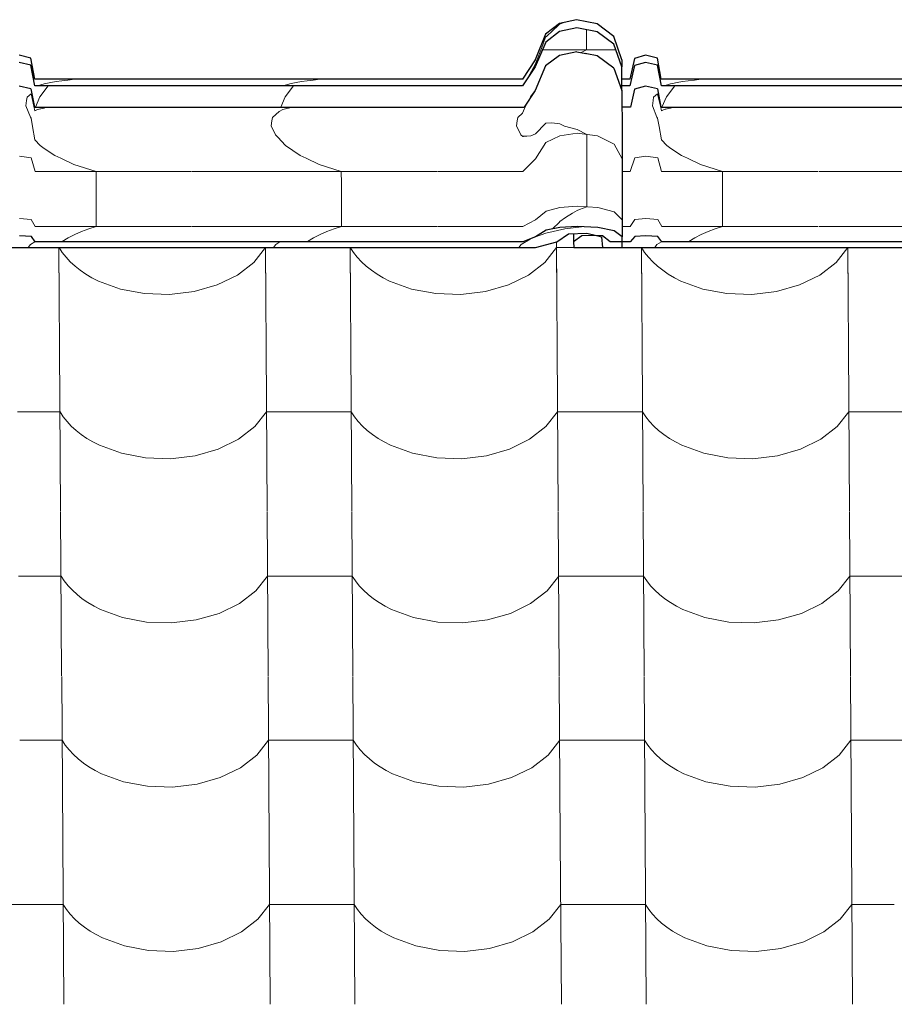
# Model space of a CAD drawing. Header units: millimetres. Extents: x -29001 to 109416, y -1251 to 13451.
# Tile 163 of 163: x -4314 to -3818, y 10428 to 10985. Entities that reach past the tile are written whole.
import ezdxf

# ---------------------------------------------------------------- set-up
doc = ezdxf.new("R2010")
doc.units = ezdxf.units.MM
doc.header["$MEASUREMENT"] = 0
for name, color, linetype in [('POHLED JIŽNÍ_1_Konstrukce - nosné', 7, 'Continuous'), ('POHLED JIŽNÍ_1_Nové_Konstrukce - krov', 7, 'Continuous'), ('POHLED JIŽNÍ_1_Nové_Konstrukce - střechy a skořepiny', 7, 'Continuous'), ('POHLED JIŽNÍ_1_Nové_Výplně - Povrchové', 7, 'Continuous')]:
    doc.layers.add(name, color=color, linetype=linetype)

# ---------------------------------------------------------------- blocks, each defined once
blk = doc.blocks.new('*X1', base_point=(-31394.74, -25864.88))
at = {"layer": 'POHLED JIŽNÍ_1_Nové_Výplně - Povrchové', "color": 21, "linetype": 'Continuous', "lineweight": 20, "true_color": 0xffaaaa}
for p, q in [((-4009.32, 10859.29), (-4008.95, 10799.61)), ((-4291.26, 10856.09), (-4290.91, 10799.61)), ((-4291.24, 10856.09), (-4289.42, 10853.33)), ((-4289.42, 10853.33), (-4287.28, 10850.64)), ((-4180.91, 10847.74), (-4174.33, 10856.09)), ((-4174.3, 10856.09), (-4173.95, 10799.61)), ((-4126.26, 10856.09), (-4125.91, 10799.61)), ((-4126.24, 10856.09), (-4124.42, 10853.33)), ((-4124.42, 10853.33), (-4122.28, 10850.64)), ((-4015.92, 10847.74), (-4009.3, 10856.13)), ((-3999.59, 10856.13), (-4009.3, 10856.13)), ((-3961.27, 10856.09), (-3960.91, 10799.61)), ((-3961.24, 10856.09), (-3959.43, 10853.33)), ((-3959.43, 10853.33), (-3957.29, 10850.64)), ((-3850.92, 10847.74), (-3844.33, 10856.09)), ((-3844.3, 10856.09), (-3843.95, 10799.61)), ((-4287.28, 10850.64), (-4284.86, 10848.05)), ((-4284.86, 10848.05), (-4282.16, 10845.59)), ((-4190.18, 10840.57), (-4180.91, 10847.74)), ((-4122.28, 10850.64), (-4119.86, 10848.05)), ((-4119.86, 10848.05), (-4117.16, 10845.59)), ((-4025.18, 10840.57), (-4015.92, 10847.74)), ((-3957.29, 10850.64), (-3954.86, 10848.05)), ((-3954.86, 10848.05), (-3952.17, 10845.59)), ((-3860.18, 10840.57), (-3850.92, 10847.74)), ((-4282.16, 10845.59), (-4279.21, 10843.26)), ((-4279.21, 10843.26), (-4276.01, 10841.08)), ((-4276.01, 10841.08), (-4272.58, 10839.06)), ((-4201.62, 10834.98), (-4190.18, 10840.57)), ((-4117.16, 10845.59), (-4114.21, 10843.26)), ((-4114.21, 10843.26), (-4111.01, 10841.08)), ((-4111.01, 10841.08), (-4107.59, 10839.06)), ((-4036.62, 10834.98), (-4025.18, 10840.57)), ((-3952.17, 10845.59), (-3949.21, 10843.26)), ((-3949.21, 10843.26), (-3946.01, 10841.08)), ((-3946.01, 10841.08), (-3942.59, 10839.06)), ((-3871.63, 10834.98), (-3860.18, 10840.57)), ((-4272.58, 10839.06), (-4268.95, 10837.21)), ((-4268.95, 10837.21), (-4256.48, 10832.64)), ((-4214.66, 10831.25), (-4201.62, 10834.98)), ((-4107.59, 10839.06), (-4103.95, 10837.21)), ((-4103.95, 10837.21), (-4091.48, 10832.64)), ((-4049.66, 10831.25), (-4036.62, 10834.98)), ((-3942.59, 10839.06), (-3938.96, 10837.21)), ((-3938.96, 10837.21), (-3926.48, 10832.64)), ((-3884.66, 10831.25), (-3871.63, 10834.98)), ((-4256.48, 10832.64), (-4242.8, 10830.05)), ((-4242.8, 10830.05), (-4228.62, 10829.58)), ((-4228.62, 10829.58), (-4214.66, 10831.25)), ((-4091.48, 10832.64), (-4077.81, 10830.05)), ((-4077.81, 10830.05), (-4063.62, 10829.58)), ((-4063.62, 10829.58), (-4049.66, 10831.25)), ((-3926.48, 10832.64), (-3912.81, 10830.05)), ((-3912.81, 10830.05), (-3898.63, 10829.58)), ((-3898.63, 10829.58), (-3884.66, 10831.25)), ((-4290.91, 10799.27), (-4290.33, 10706.6)), ((-4173.94, 10799.27), (-4173.36, 10706.6)), ((-4125.91, 10799.27), (-4125.33, 10706.6)), ((-4008.95, 10799.27), (-4008.37, 10706.6)), ((-3960.91, 10799.27), (-3960.33, 10706.6)), ((-3843.95, 10799.27), (-3843.37, 10706.6)), ((-4290.68, 10763.12), (-4314.7, 10763.12)), ((-4290.68, 10763.12), (-4288.84, 10760.33)), ((-4180.33, 10754.73), (-4173.72, 10763.12)), ((-4149.7, 10763.12), (-4173.72, 10763.12)), ((-4125.68, 10763.12), (-4149.7, 10763.12)), ((-4125.68, 10763.12), (-4123.84, 10760.33)), ((-4015.34, 10754.73), (-4008.72, 10763.12)), ((-3984.7, 10763.12), (-4008.72, 10763.12)), ((-3960.69, 10763.12), (-3984.7, 10763.12)), ((-3960.69, 10763.12), (-3958.84, 10760.33)), ((-3850.34, 10754.73), (-3843.72, 10763.12)), ((-3819.71, 10763.12), (-3843.72, 10763.12)), ((-3795.69, 10763.12), (-3819.71, 10763.12)), ((-4288.84, 10760.33), (-4286.7, 10757.63)), ((-4286.7, 10757.63), (-4284.28, 10755.04)), ((-4123.84, 10760.33), (-4121.7, 10757.63)), ((-4121.7, 10757.63), (-4119.28, 10755.04)), ((-3958.84, 10760.33), (-3956.71, 10757.63)), ((-3956.71, 10757.63), (-3954.28, 10755.04)), ((-4284.28, 10755.04), (-4281.58, 10752.58)), ((-4281.58, 10752.58), (-4278.63, 10750.25)), ((-4189.6, 10747.56), (-4180.33, 10754.73)), ((-4119.28, 10755.04), (-4116.58, 10752.58)), ((-4116.58, 10752.58), (-4113.63, 10750.25)), ((-4024.6, 10747.56), (-4015.34, 10754.73)), ((-3954.28, 10755.04), (-3951.59, 10752.58)), ((-3951.59, 10752.58), (-3948.63, 10750.25)), ((-3859.6, 10747.56), (-3850.34, 10754.73)), ((-4278.63, 10750.25), (-4275.43, 10748.07)), ((-4275.43, 10748.07), (-4272, 10746.05)), ((-4272, 10746.05), (-4268.37, 10744.21)), ((-4201.04, 10741.97), (-4189.6, 10747.56)), ((-4113.63, 10750.25), (-4110.43, 10748.07)), ((-4110.43, 10748.07), (-4107.01, 10746.05)), ((-4107.01, 10746.05), (-4103.37, 10744.21)), ((-4036.04, 10741.97), (-4024.6, 10747.56)), ((-3948.63, 10750.25), (-3945.43, 10748.07)), ((-3945.43, 10748.07), (-3942.01, 10746.05)), ((-3942.01, 10746.05), (-3938.37, 10744.21)), ((-3871.05, 10741.97), (-3859.6, 10747.56)), ((-4268.37, 10744.21), (-4255.9, 10739.63)), ((-4214.08, 10738.24), (-4201.04, 10741.97)), ((-4103.37, 10744.21), (-4090.9, 10739.63)), ((-4049.08, 10738.24), (-4036.04, 10741.97)), ((-3938.37, 10744.21), (-3925.9, 10739.63)), ((-3884.08, 10738.24), (-3871.05, 10741.97)), ((-4255.9, 10739.63), (-4242.22, 10737.05)), ((-4242.22, 10737.05), (-4228.04, 10736.57)), ((-4228.04, 10736.57), (-4214.08, 10738.24)), ((-4090.9, 10739.63), (-4077.22, 10737.05)), ((-4077.22, 10737.05), (-4063.04, 10736.57)), ((-4063.04, 10736.57), (-4049.08, 10738.24)), ((-3925.9, 10739.63), (-3912.23, 10737.05)), ((-3912.23, 10737.05), (-3898.05, 10736.57)), ((-3898.05, 10736.57), (-3884.08, 10738.24)), ((-4290.32, 10706.27), (-4289.75, 10613.59)), ((-4173.36, 10706.27), (-4172.78, 10613.59)), ((-4125.33, 10706.27), (-4124.75, 10613.59)), ((-4008.36, 10706.27), (-4007.79, 10613.59)), ((-3960.33, 10706.27), (-3959.75, 10613.59)), ((-3843.37, 10706.27), (-3842.79, 10613.59)), ((-4290.1, 10670.11), (-4314.12, 10670.11)), ((-4290.1, 10670.11), (-4288.26, 10667.32)), ((-4179.75, 10661.72), (-4173.14, 10670.11)), ((-4149.12, 10670.11), (-4173.14, 10670.11)), ((-4125.1, 10670.11), (-4149.12, 10670.11)), ((-4125.1, 10670.11), (-4123.26, 10667.32)), ((-4014.75, 10661.72), (-4008.14, 10670.11)), ((-3984.12, 10670.11), (-4008.14, 10670.11)), ((-3960.1, 10670.11), (-3984.12, 10670.11)), ((-3960.1, 10670.11), (-3958.26, 10667.32)), ((-3849.76, 10661.72), (-3843.14, 10670.11)), ((-3819.12, 10670.11), (-3843.14, 10670.11)), ((-3795.11, 10670.11), (-3819.12, 10670.11)), ((-4288.26, 10667.32), (-4286.12, 10664.62)), ((-4286.12, 10664.62), (-4283.7, 10662.03)), ((-4283.7, 10662.03), (-4281, 10659.57)), ((-4123.26, 10667.32), (-4121.12, 10664.62)), ((-4121.12, 10664.62), (-4118.7, 10662.03)), ((-4118.7, 10662.03), (-4116, 10659.57)), ((-3958.26, 10667.32), (-3956.12, 10664.62)), ((-3956.12, 10664.62), (-3953.7, 10662.03)), ((-3953.7, 10662.03), (-3951, 10659.57)), ((-4281, 10659.57), (-4278.04, 10657.24)), ((-4278.04, 10657.24), (-4274.85, 10655.06)), ((-4189.02, 10654.55), (-4179.75, 10661.72)), ((-4116, 10659.57), (-4113.05, 10657.24)), ((-4113.05, 10657.24), (-4109.85, 10655.06)), ((-4024.02, 10654.55), (-4014.75, 10661.72)), ((-3951, 10659.57), (-3948.05, 10657.24)), ((-3948.05, 10657.24), (-3944.85, 10655.06)), ((-3859.02, 10654.55), (-3849.76, 10661.72)), ((-4274.85, 10655.06), (-4271.42, 10653.04)), ((-4271.42, 10653.04), (-4267.79, 10651.2)), ((-4267.79, 10651.2), (-4255.32, 10646.62)), ((-4200.46, 10648.96), (-4189.02, 10654.55)), ((-4109.85, 10655.06), (-4106.42, 10653.04)), ((-4106.42, 10653.04), (-4102.79, 10651.2)), ((-4102.79, 10651.2), (-4090.32, 10646.62)), ((-4035.46, 10648.96), (-4024.02, 10654.55)), ((-3944.85, 10655.06), (-3941.43, 10653.04)), ((-3941.43, 10653.04), (-3937.79, 10651.2)), ((-3937.79, 10651.2), (-3925.32, 10646.62)), ((-3870.46, 10648.96), (-3859.02, 10654.55)), ((-4255.32, 10646.62), (-4241.64, 10644.04)), ((-4227.46, 10643.57), (-4213.49, 10645.24)), ((-4213.49, 10645.24), (-4200.46, 10648.96)), ((-4090.32, 10646.62), (-4076.64, 10644.04)), ((-4062.46, 10643.57), (-4048.5, 10645.24)), ((-4048.5, 10645.24), (-4035.46, 10648.96)), ((-3925.32, 10646.62), (-3911.65, 10644.04)), ((-3897.46, 10643.57), (-3883.5, 10645.24)), ((-3883.5, 10645.24), (-3870.46, 10648.96)), ((-4241.64, 10644.04), (-4227.46, 10643.57)), ((-4076.64, 10644.04), (-4062.46, 10643.57)), ((-3911.65, 10644.04), (-3897.46, 10643.57)), ((-4289.74, 10613.26), (-4289.16, 10520.58)), ((-4172.78, 10613.26), (-4172.2, 10520.58)), ((-4124.75, 10613.26), (-4124.17, 10520.58)), ((-4007.78, 10613.26), (-4007.2, 10520.58)), ((-3959.75, 10613.26), (-3959.17, 10520.58)), ((-3842.79, 10613.26), (-3842.21, 10520.58)), ((-4289.52, 10577.1), (-4313.53, 10577.1)), ((-4289.52, 10577.1), (-4287.68, 10574.31)), ((-4287.68, 10574.31), (-4285.54, 10571.61)), ((-4179.17, 10568.71), (-4172.55, 10577.1)), ((-4148.54, 10577.1), (-4172.55, 10577.1)), ((-4124.52, 10577.1), (-4148.54, 10577.1)), ((-4124.52, 10577.1), (-4122.68, 10574.31)), ((-4122.68, 10574.31), (-4120.54, 10571.61)), ((-4014.17, 10568.71), (-4007.56, 10577.1)), ((-3983.54, 10577.1), (-4007.56, 10577.1)), ((-3959.52, 10577.1), (-3983.54, 10577.1)), ((-3959.52, 10577.1), (-3957.68, 10574.31)), ((-3957.68, 10574.31), (-3955.54, 10571.61)), ((-3849.18, 10568.71), (-3842.56, 10577.1)), ((-3818.54, 10577.1), (-3842.56, 10577.1)), ((-3794.53, 10577.1), (-3818.54, 10577.1)), ((-4285.54, 10571.61), (-4283.11, 10569.02)), ((-4283.11, 10569.02), (-4280.42, 10566.56)), ((-4188.44, 10561.54), (-4179.17, 10568.71)), ((-4120.54, 10571.61), (-4118.12, 10569.02)), ((-4118.12, 10569.02), (-4115.42, 10566.56)), ((-4023.44, 10561.54), (-4014.17, 10568.71)), ((-3955.54, 10571.61), (-3953.12, 10569.02)), ((-3953.12, 10569.02), (-3950.42, 10566.56)), ((-3858.44, 10561.54), (-3849.18, 10568.71)), ((-4280.42, 10566.56), (-4277.46, 10564.23)), ((-4277.46, 10564.23), (-4274.26, 10562.05)), ((-4274.26, 10562.05), (-4270.84, 10560.04)), ((-4199.88, 10555.95), (-4188.44, 10561.54)), ((-4115.42, 10566.56), (-4112.46, 10564.23)), ((-4112.46, 10564.23), (-4109.27, 10562.05)), ((-4109.27, 10562.05), (-4105.84, 10560.04)), ((-4034.88, 10555.95), (-4023.44, 10561.54)), ((-3950.42, 10566.56), (-3947.47, 10564.23)), ((-3947.47, 10564.23), (-3944.27, 10562.05)), ((-3944.27, 10562.05), (-3940.84, 10560.04)), ((-3869.88, 10555.95), (-3858.44, 10561.54)), ((-4270.84, 10560.04), (-4267.21, 10558.19)), ((-4267.21, 10558.19), (-4254.73, 10553.61)), ((-4212.91, 10552.23), (-4199.88, 10555.95)), ((-4105.84, 10560.04), (-4102.21, 10558.19)), ((-4102.21, 10558.19), (-4089.74, 10553.61)), ((-4047.92, 10552.23), (-4034.88, 10555.95)), ((-3940.84, 10560.04), (-3937.21, 10558.19)), ((-3937.21, 10558.19), (-3924.74, 10553.61)), ((-3882.92, 10552.23), (-3869.88, 10555.95)), ((-4254.73, 10553.61), (-4241.06, 10551.03)), ((-4241.06, 10551.03), (-4226.88, 10550.56)), ((-4226.88, 10550.56), (-4212.91, 10552.23)), ((-4089.74, 10553.61), (-4076.06, 10551.03)), ((-4076.06, 10551.03), (-4061.88, 10550.56)), ((-4061.88, 10550.56), (-4047.92, 10552.23)), ((-3924.74, 10553.61), (-3911.06, 10551.03)), ((-3911.06, 10551.03), (-3896.88, 10550.56)), ((-3896.88, 10550.56), (-3882.92, 10552.23)), ((-4289.16, 10520.25), (-4288.58, 10427.57)), ((-4172.2, 10520.25), (-4171.62, 10427.57)), ((-4124.16, 10520.25), (-4123.59, 10427.57)), ((-4007.2, 10520.25), (-4006.62, 10427.57)), ((-3959.17, 10520.25), (-3958.59, 10427.57)), ((-3842.2, 10520.25), (-3841.62, 10427.57)), ((-4312.95, 10484.09), (-4336.97, 10484.09)), ((-4288.94, 10484.09), (-4312.95, 10484.09)), ((-4288.94, 10484.09), (-4287.09, 10481.3)), ((-4178.59, 10475.7), (-4171.97, 10484.09)), ((-4147.96, 10484.09), (-4171.97, 10484.09)), ((-4123.94, 10484.09), (-4147.96, 10484.09)), ((-4123.94, 10484.09), (-4122.1, 10481.3)), ((-4013.59, 10475.7), (-4006.98, 10484.09)), ((-3982.96, 10484.09), (-4006.98, 10484.09)), ((-3958.94, 10484.09), (-3982.96, 10484.09)), ((-3958.94, 10484.09), (-3957.1, 10481.3)), ((-3848.59, 10475.7), (-3841.98, 10484.09)), ((-3817.96, 10484.09), (-3841.98, 10484.09)), ((-4287.09, 10481.3), (-4284.96, 10478.6)), ((-4284.96, 10478.6), (-4282.53, 10476.01)), ((-4122.1, 10481.3), (-4119.96, 10478.6)), ((-4119.96, 10478.6), (-4117.54, 10476.01)), ((-3957.1, 10481.3), (-3954.96, 10478.6)), ((-3954.96, 10478.6), (-3952.54, 10476.01)), ((-4282.53, 10476.01), (-4279.84, 10473.55)), ((-4279.84, 10473.55), (-4276.88, 10471.22)), ((-4187.85, 10468.53), (-4178.59, 10475.7)), ((-4117.54, 10476.01), (-4114.84, 10473.55)), ((-4114.84, 10473.55), (-4111.88, 10471.22)), ((-4022.86, 10468.53), (-4013.59, 10475.7)), ((-3952.54, 10476.01), (-3949.84, 10473.55)), ((-3949.84, 10473.55), (-3946.89, 10471.22)), ((-3857.86, 10468.53), (-3848.59, 10475.7)), ((-4276.88, 10471.22), (-4273.68, 10469.04)), ((-4273.68, 10469.04), (-4270.26, 10467.03)), ((-4270.26, 10467.03), (-4266.62, 10465.18)), ((-4199.3, 10462.94), (-4187.85, 10468.53)), ((-4111.88, 10471.22), (-4108.69, 10469.04)), ((-4108.69, 10469.04), (-4105.26, 10467.03)), ((-4105.26, 10467.03), (-4101.63, 10465.18)), ((-4034.3, 10462.94), (-4022.86, 10468.53)), ((-3946.89, 10471.22), (-3943.69, 10469.04)), ((-3943.69, 10469.04), (-3940.26, 10467.03)), ((-3940.26, 10467.03), (-3936.63, 10465.18)), ((-3869.3, 10462.94), (-3857.86, 10468.53)), ((-4266.62, 10465.18), (-4254.15, 10460.61)), ((-4212.33, 10459.22), (-4199.3, 10462.94)), ((-4101.63, 10465.18), (-4089.16, 10460.61)), ((-4047.33, 10459.22), (-4034.3, 10462.94)), ((-3936.63, 10465.18), (-3924.16, 10460.61)), ((-3882.34, 10459.22), (-3869.3, 10462.94)), ((-4254.15, 10460.61), (-4240.48, 10458.02)), ((-4240.48, 10458.02), (-4226.3, 10457.55)), ((-4226.3, 10457.55), (-4212.33, 10459.22)), ((-4089.16, 10460.61), (-4075.48, 10458.02)), ((-4075.48, 10458.02), (-4061.3, 10457.55)), ((-4061.3, 10457.55), (-4047.33, 10459.22)), ((-3924.16, 10460.61), (-3910.48, 10458.02)), ((-3910.48, 10458.02), (-3896.3, 10457.55)), ((-3896.3, 10457.55), (-3882.34, 10459.22))]:
    blk.add_line(p, q, dxfattribs=at)
blk = doc.blocks.new('*X2', base_point=(-31394.74, -25864.88))
at = {"layer": 'POHLED JIŽNÍ_1_Nové_Konstrukce - střechy a skořepiny', "color": 21, "linetype": 'Continuous', "lineweight": 20, "true_color": 0xffaaaa}
for p, q in [((-4009.32, 10859.29), (-4009.1, 10824.43)), ((-4291.26, 10856.09), (-4291.08, 10827.03)), ((-4291.24, 10856.09), (-4289.42, 10853.33)), ((-4289.42, 10853.33), (-4287.28, 10850.64)), ((-4180.91, 10847.74), (-4174.33, 10856.09)), ((-4174.3, 10856.09), (-4174.12, 10826.85)), ((-4126.26, 10856.09), (-4126.08, 10826.78)), ((-4126.24, 10856.09), (-4124.42, 10853.33)), ((-4124.42, 10853.33), (-4122.28, 10850.64)), ((-4015.92, 10847.74), (-4009.3, 10856.13)), ((-3999.59, 10856.13), (-4009.3, 10856.13)), ((-3961.27, 10856.09), (-3961.08, 10826.53)), ((-3961.24, 10856.09), (-3959.43, 10853.33)), ((-3959.43, 10853.33), (-3957.29, 10850.64)), ((-3850.92, 10847.74), (-3844.33, 10856.09)), ((-3844.3, 10856.09), (-3844.12, 10826.36)), ((-4287.28, 10850.64), (-4284.86, 10848.05)), ((-4284.86, 10848.05), (-4282.16, 10845.59)), ((-4190.18, 10840.57), (-4180.91, 10847.74)), ((-4122.28, 10850.64), (-4119.86, 10848.05)), ((-4119.86, 10848.05), (-4117.16, 10845.59)), ((-4025.18, 10840.57), (-4015.92, 10847.74)), ((-3957.29, 10850.64), (-3954.86, 10848.05)), ((-3954.86, 10848.05), (-3952.17, 10845.59)), ((-3860.18, 10840.57), (-3850.92, 10847.74)), ((-4282.16, 10845.59), (-4279.21, 10843.26)), ((-4279.21, 10843.26), (-4276.01, 10841.08)), ((-4276.01, 10841.08), (-4272.58, 10839.06)), ((-4201.62, 10834.98), (-4190.18, 10840.57)), ((-4117.16, 10845.59), (-4114.21, 10843.26)), ((-4114.21, 10843.26), (-4111.01, 10841.08)), ((-4111.01, 10841.08), (-4107.59, 10839.06)), ((-4036.62, 10834.98), (-4025.18, 10840.57)), ((-3952.17, 10845.59), (-3949.21, 10843.26)), ((-3949.21, 10843.26), (-3946.01, 10841.08)), ((-3946.01, 10841.08), (-3942.59, 10839.06)), ((-3871.63, 10834.98), (-3860.18, 10840.57)), ((-4272.58, 10839.06), (-4268.95, 10837.21)), ((-4268.95, 10837.21), (-4256.48, 10832.64)), ((-4214.66, 10831.25), (-4201.62, 10834.98)), ((-4107.59, 10839.06), (-4103.95, 10837.21)), ((-4103.95, 10837.21), (-4091.48, 10832.64)), ((-4049.66, 10831.25), (-4036.62, 10834.98)), ((-3942.59, 10839.06), (-3938.96, 10837.21)), ((-3938.96, 10837.21), (-3926.48, 10832.64)), ((-3884.66, 10831.25), (-3871.63, 10834.98)), ((-4256.48, 10832.64), (-4242.8, 10830.05)), ((-4242.8, 10830.05), (-4228.62, 10829.58)), ((-4228.62, 10829.58), (-4214.66, 10831.25)), ((-4091.48, 10832.64), (-4077.81, 10830.05)), ((-4077.81, 10830.05), (-4063.62, 10829.58)), ((-4063.62, 10829.58), (-4049.66, 10831.25)), ((-3926.48, 10832.64), (-3912.81, 10830.05)), ((-3912.81, 10830.05), (-3898.63, 10829.58)), ((-3898.63, 10829.58), (-3884.66, 10831.25))]:
    blk.add_line(p, q, dxfattribs=at)

msp = doc.modelspace()

# ---------------------------------------------------------------- linework, layer by layer
at = {"layer": 'POHLED JIŽNÍ_1_Nové_Konstrukce - krov', "color": 1, "linetype": 'Continuous', "lineweight": 25}
for p, q in [((-4007.76, 10983.03), (-4015.62, 10976.93)), ((-3998.03, 10985.2), (-4007.76, 10983.03)), ((-3997.9, 10980.54), (-4007.63, 10978.44)), ((-3986.31, 10982.9), (-3997.96, 10985.2)), ((-3986.24, 10978.31), (-3997.9, 10980.54)), ((-3976.92, 10975.64), (-3986.31, 10982.9)), ((-4015.62, 10976.93), (-4021.49, 10962.56)), ((-4007.63, 10978.44), (-4015.5, 10972.52)), ((-3976.86, 10971.28), (-3986.24, 10978.31)), ((-3972.39, 10962.56), (-3976.92, 10975.64)), ((-4015.5, 10972.52), (-4021.38, 10958.59)), ((-3972.33, 10958.59), (-3976.86, 10971.28)), ((-4307.19, 10963.47), (-4313.91, 10965.04)), ((-4305, 10951.44), (-4307.19, 10963.47)), ((-4007.64, 10964.91), (-4015.51, 10959)), ((-3997.91, 10967.02), (-4007.64, 10964.91)), ((-3997.91, 10967.02), (-3992.84, 10966.05)), ((-3992.26, 10965.94), (-3992.84, 10966.05)), ((-3992.42, 10966.08), (-3992.26, 10965.94)), ((-3986.25, 10964.79), (-3992.26, 10965.94)), ((-3976.87, 10957.75), (-3986.25, 10964.79)), ((-3965.21, 10963.3), (-3967.87, 10951.44)), ((-3958.97, 10965.04), (-3965.21, 10963.3)), ((-3952.19, 10963.47), (-3958.91, 10965.04)), ((-3950, 10951.44), (-3952.19, 10963.47)), ((-4307.13, 10959.47), (-4313.86, 10961)), ((-4304.95, 10947.81), (-4307.13, 10959.47)), ((-4021.49, 10962.56), (-4028.71, 10951.44)), ((-4021.38, 10958.59), (-4028.61, 10947.81)), ((-4015.51, 10959), (-4021.39, 10945.07)), ((-3976.87, 10957.75), (-3972.34, 10945.07)), ((-3972.39, 10962.56), (-3972.33, 10958.59)), ((-3972.34, 10947.81), (-3972.33, 10958.59)), ((-3965.09, 10959.31), (-3967.77, 10947.81)), ((-3958.86, 10961), (-3965.09, 10959.31)), ((-3952.13, 10959.47), (-3958.86, 10961)), ((-3949.95, 10947.81), (-3952.13, 10959.47)), ((-4307.14, 10945.95), (-4313.86, 10947.48)), ((-4299.76, 10951.44), (-4305, 10951.44)), ((-4299.71, 10947.81), (-4304.95, 10947.81)), ((-4034.19, 10951.44), (-4299.76, 10951.44)), ((-4034.14, 10947.81), (-4299.71, 10947.81)), ((-4028.66, 10951.44), (-4034.19, 10951.44)), ((-4028.61, 10947.81), (-4034.14, 10947.81)), ((-3967.77, 10947.81), (-3973.32, 10947.81)), ((-3967.82, 10951.44), (-3972.34, 10951.44)), ((-3972.34, 10945.07), (-3972.34, 10947.81)), ((-3958.87, 10947.48), (-3965.1, 10945.79)), ((-3952.14, 10945.95), (-3958.87, 10947.48)), ((-3944.77, 10951.44), (-3950, 10951.44)), ((-3944.72, 10947.81), (-3949.95, 10947.81)), ((-3679.2, 10951.44), (-3944.77, 10951.44)), ((-3679.15, 10947.81), (-3944.72, 10947.81)), ((-4307.14, 10945.95), (-4305.23, 10935.71)), ((-4021.39, 10945.07), (-4027.66, 10935.71)), ((-3972.34, 10945.07), (-3972.29, 10938.09)), ((-3965.1, 10945.79), (-3967.45, 10935.71)), ((-3952.14, 10945.95), (-3950.23, 10935.71)), ((-4305.23, 10935.71), (-4027.66, 10935.71)), ((-3972.29, 10938.09), (-3972.25, 10927.87)), ((-3967.45, 10935.71), (-3972.28, 10935.71)), ((-3950.23, 10935.71), (-3672.66, 10935.71)), ((-3972.25, 10927.87), (-3972.21, 10914.75)), ((-3972.21, 10914.75), (-3972.18, 10899.1)), ((-3972.18, 10899.1), (-3972.15, 10881.41)), ((-3972.15, 10881.41), (-3972.14, 10862.22)), ((-4306.93, 10862.46), (-4313.66, 10862.87)), ((-4015.28, 10865.95), (-4021.18, 10862.22)), ((-4007.4, 10867.54), (-4015.28, 10865.95)), ((-4009.18, 10859.33), (-4002.52, 10864)), ((-3997.66, 10868.1), (-4007.4, 10867.54)), ((-4002.52, 10864), (-3992.21, 10864.23)), ((-3999.71, 10864.06), (-3999.71, 10859.33)), ((-3994.95, 10862.76), (-3999.71, 10859.33)), ((-3986.02, 10867.5), (-3997.66, 10868.1)), ((-3988.91, 10863.02), (-3994.95, 10862.76)), ((-3992.21, 10864.23), (-3986.77, 10862.92)), ((-3983.35, 10862.76), (-3988.91, 10863.02)), ((-3986.77, 10862.92), (-3983.87, 10862.22)), ((-3976.64, 10865.62), (-3986.02, 10867.5)), ((-3979, 10859.33), (-3983.35, 10862.76)), ((-3972.14, 10862.22), (-3976.64, 10865.62)), ((-3958.66, 10862.87), (-3964.9, 10862.41)), ((-3951.94, 10862.46), (-3958.66, 10862.87)), ((-4304.77, 10859.33), (-4306.93, 10862.46)), ((-4299.54, 10859.33), (-4304.77, 10859.33)), ((-4033.97, 10859.33), (-4299.54, 10859.33)), ((-4028.43, 10859.33), (-4033.97, 10859.33)), ((-4021.18, 10862.22), (-4028.43, 10859.33)), ((-4021.3, 10856.09), (-4009.18, 10859.33)), ((-3999.71, 10859.33), (-3999.59, 10856.09)), ((-3983.87, 10862.22), (-3983.36, 10856.09)), ((-3973.82, 10859.33), (-3979, 10859.33)), ((-3967.59, 10859.33), (-3973.82, 10859.33)), ((-3972.19, 10856.09), (-3972.16, 10859.33)), ((-3972.16, 10859.33), (-3972.14, 10862.22)), ((-3964.9, 10862.41), (-3967.59, 10859.33)), ((-3949.78, 10859.33), (-3951.94, 10862.46)), ((-3944.54, 10859.33), (-3949.78, 10859.33)), ((-3678.97, 10859.33), (-3944.54, 10859.33)), ((-4327.19, 10856.09), (-4312.44, 10856.09)), ((-4312.44, 10856.09), (-4021.3, 10856.09)), ((-3999.59, 10856.09), (-3984.65, 10856.09)), ((-3984.65, 10856.09), (-3983.36, 10856.09)), ((-3983.36, 10856.09), (-3972.19, 10856.09)), ((-3972.19, 10856.09), (-3957.44, 10856.09)), ((-3957.44, 10856.09), (-3666.3, 10856.09))]:
    msp.add_line(p, q, dxfattribs=at)
at = {"layer": 'POHLED JIŽNÍ_1_Nové_Konstrukce - krov', "color": 21, "linetype": 'Continuous', "lineweight": 20, "true_color": 0xffaaaa}
for p, q in [((-4007.71, 10983.03), (-4015.58, 10976.93)), ((-4008.21, 10982.11), (-4011.68, 10978.88)), ((-4007.68, 10982.59), (-4008.21, 10982.11)), ((-3997.98, 10985.2), (-4007.71, 10983.03)), ((-4004.53, 10983.72), (-4007.68, 10982.59)), ((-4004.45, 10983.75), (-4004.53, 10983.72)), ((-4000.67, 10984.6), (-4004.45, 10983.75)), ((-3997.97, 10985.2), (-4000.67, 10984.6)), ((-4015.58, 10976.93), (-4021.45, 10962.56)), ((-4015.58, 10976.93), (-4021.45, 10962.56)), ((-4015.54, 10975.21), (-4017.94, 10968.92)), ((-4015.54, 10975.21), (-4017.94, 10968.92)), ((-4014.93, 10975.8), (-4015.54, 10975.21)), ((-4011.68, 10978.88), (-4014.93, 10975.8)), ((-3992.4, 10979.49), (-3992.4, 10968.08)), ((-4017.94, 10968.92), (-4020.69, 10961.67)), ((-4017.94, 10968.92), (-4020.69, 10961.67)), ((-3975.72, 10968.08), (-4017.38, 10968.08)), ((-3995.4, 10966.54), (-3992.4, 10968.08)), ((-3965.16, 10963.3), (-3967.83, 10951.44)), ((-3965.16, 10963.3), (-3967.83, 10951.44)), ((-3958.93, 10965.04), (-3965.16, 10963.3)), ((-4021.45, 10962.56), (-4028.67, 10951.44)), ((-4021.45, 10962.56), (-4028.67, 10951.44)), ((-4021.39, 10959.77), (-4025.36, 10952.65)), ((-4021.39, 10959.77), (-4025.36, 10952.65)), ((-4020.69, 10961.67), (-4021.39, 10959.77)), ((-4020.69, 10961.67), (-4021.39, 10959.77)), ((-4299.73, 10948.8), (-4303.36, 10947.81)), ((-4302.03, 10941.56), (-4297.31, 10947.81)), ((-4298.7, 10949.08), (-4299.73, 10948.8)), ((-4295.94, 10949.62), (-4298.7, 10949.08)), ((-4292.93, 10950.12), (-4295.94, 10949.62)), ((-4289.68, 10950.6), (-4292.93, 10950.12)), ((-4286.21, 10951.03), (-4289.68, 10950.6)), ((-4282.54, 10951.43), (-4286.21, 10951.03)), ((-4282.46, 10951.44), (-4282.54, 10951.43)), ((-4159.7, 10949.08), (-4164.36, 10947.81)), ((-4163.03, 10941.56), (-4158.31, 10947.81)), ((-4156.94, 10949.62), (-4159.7, 10949.08)), ((-4153.93, 10950.12), (-4156.94, 10949.62)), ((-4150.69, 10950.6), (-4153.93, 10950.12)), ((-4147.21, 10951.03), (-4150.69, 10950.6)), ((-4143.54, 10951.43), (-4147.21, 10951.03)), ((-4143.46, 10951.44), (-4143.54, 10951.43)), ((-3944.73, 10948.8), (-3948.36, 10947.81)), ((-3947.03, 10941.56), (-3942.31, 10947.81)), ((-3943.7, 10949.08), (-3944.73, 10948.8)), ((-3940.94, 10949.62), (-3943.7, 10949.08)), ((-3937.94, 10950.12), (-3940.94, 10949.62)), ((-3934.69, 10950.6), (-3937.94, 10950.12)), ((-3931.21, 10951.03), (-3934.69, 10950.6)), ((-3927.54, 10951.43), (-3931.21, 10951.03)), ((-3927.46, 10951.44), (-3927.54, 10951.43)), ((-4309.35, 10941.37), (-4309.67, 10939.46)), ((-4307.12, 10943.16), (-4309.35, 10941.37)), ((-4305.51, 10936.24), (-4307.12, 10943.16)), ((-4304.61, 10935.71), (-4302.03, 10941.56)), ((-4165.61, 10935.71), (-4163.03, 10941.56)), ((-4024.58, 10940.31), (-4024.03, 10941.56)), ((-4024.58, 10940.31), (-4024.03, 10941.56)), ((-4024.03, 10941.56), (-4021.39, 10945.07)), ((-4024.03, 10941.56), (-4021.47, 10944.94)), ((-3954.35, 10941.37), (-3954.67, 10939.46)), ((-3952.12, 10943.16), (-3954.35, 10941.37)), ((-3950.51, 10936.24), (-3952.12, 10943.16)), ((-3949.61, 10935.71), (-3947.03, 10941.56)), ((-4309.67, 10939.46), (-4310.02, 10936.42)), ((-4310.02, 10936.42), (-4307.5, 10930.02)), ((-4304.95, 10933.53), (-4305.51, 10936.24)), ((-4299.74, 10935.16), (-4303.37, 10934.29)), ((-4299.74, 10935.16), (-4302.71, 10934.44)), ((-4298.71, 10935.41), (-4299.74, 10935.16)), ((-4298.71, 10935.41), (-4299.74, 10935.16)), ((-4296.92, 10935.71), (-4298.71, 10935.41)), ((-4296.92, 10935.71), (-4298.71, 10935.41)), ((-4159.71, 10935.41), (-4164.37, 10934.29)), ((-4159.71, 10935.41), (-4163.71, 10934.44)), ((-4157.92, 10935.71), (-4159.71, 10935.41)), ((-4157.92, 10935.71), (-4159.71, 10935.41)), ((-4025.37, 10939.13), (-4027.52, 10934.88)), ((-4025.37, 10939.13), (-4027.52, 10934.88)), ((-3954.67, 10939.46), (-3955.03, 10936.42)), ((-3955.03, 10936.42), (-3952.51, 10930.02)), ((-3949.95, 10933.53), (-3950.51, 10936.24)), ((-3944.74, 10935.16), (-3948.37, 10934.29)), ((-3944.74, 10935.16), (-3947.71, 10934.44)), ((-3943.71, 10935.41), (-3944.74, 10935.16)), ((-3943.71, 10935.41), (-3944.74, 10935.16)), ((-3941.92, 10935.71), (-3943.71, 10935.41)), ((-3941.92, 10935.71), (-3943.71, 10935.41)), ((-4307.5, 10930.02), (-4307.05, 10929.48)), ((-4303.37, 10934.29), (-4304.95, 10933.53)), ((-4170.36, 10929.74), (-4170.69, 10927.97)), ((-4166.52, 10933.27), (-4170.36, 10929.74)), ((-4164.37, 10934.29), (-4166.52, 10933.27)), ((-4031.36, 10929.74), (-4031.69, 10927.97)), ((-4031.36, 10929.74), (-4031.69, 10927.97)), ((-4028.6, 10932.27), (-4031.36, 10929.74)), ((-4028.6, 10932.27), (-4031.36, 10929.74)), ((-4027.52, 10934.88), (-4028.6, 10932.27)), ((-4027.52, 10934.88), (-4028.6, 10932.27)), ((-3952.51, 10930.02), (-3952.05, 10929.48)), ((-3948.37, 10934.29), (-3949.95, 10933.53)), ((-4307.05, 10929.48), (-4306.19, 10924.69)), ((-4306.19, 10924.69), (-4304.87, 10917.22)), ((-4170.69, 10927.97), (-4171.04, 10925.18)), ((-4171.04, 10925.18), (-4168.52, 10919.9)), ((-4031.69, 10927.97), (-4032.04, 10925.18)), ((-4031.69, 10927.97), (-4032.04, 10925.18)), ((-4032.04, 10925.18), (-4029.52, 10919.9)), ((-4032.04, 10925.18), (-4029.52, 10919.9)), ((-4021.27, 10920.57), (-4015.52, 10926.48)), ((-4021.27, 10920.57), (-4015.52, 10926.48)), ((-4015.52, 10926.48), (-4015.37, 10926.67)), ((-4015.52, 10926.48), (-4015.37, 10926.67)), ((-4015.37, 10926.67), (-4012.09, 10926.74)), ((-4012.09, 10926.74), (-4007.48, 10926.26)), ((-4007.48, 10926.26), (-4004.78, 10924.9)), ((-4004.78, 10924.9), (-3997.74, 10923.1)), ((-3952.05, 10929.48), (-3951.19, 10924.69)), ((-3951.19, 10924.69), (-3949.87, 10917.22)), ((-4168.52, 10919.9), (-4167.2, 10918.73)), ((-4167.2, 10918.73), (-4162.94, 10913.88)), ((-4029.52, 10919.9), (-4028.53, 10919.03)), ((-4029.52, 10919.9), (-4028.53, 10919.03)), ((-4028.53, 10919.03), (-4023.92, 10919.36)), ((-4028.53, 10919.03), (-4028.2, 10919.15)), ((-4028.2, 10919.15), (-4023.92, 10919.36)), ((-4023.92, 10919.36), (-4021.27, 10920.57)), ((-4023.92, 10919.36), (-4021.27, 10920.57)), ((-4007.46, 10919.48), (-4015.34, 10915.59)), ((-3997.73, 10920.87), (-4007.46, 10919.48)), ((-3997.74, 10923.1), (-3992.23, 10920.17)), ((-3986.08, 10919.4), (-3997.73, 10920.87)), ((-3992.22, 10911.51), (-3992.23, 10920.17)), ((-3976.71, 10914.77), (-3986.08, 10919.4)), ((-4304.87, 10917.22), (-4301.93, 10913.88)), ((-4301.93, 10913.88), (-4299.62, 10912.34)), ((-4162.94, 10913.88), (-4154.56, 10908.3)), ((-4015.34, 10915.59), (-4021.24, 10906.42)), ((-4015.34, 10915.59), (-4021.24, 10906.42)), ((-3972.19, 10906.42), (-3976.71, 10914.77)), ((-3949.87, 10917.22), (-3946.94, 10913.88)), ((-3946.94, 10913.88), (-3944.62, 10912.34)), ((-4306.99, 10906.99), (-4313.71, 10908)), ((-4299.62, 10912.34), (-4293.56, 10908.3)), ((-4293.56, 10908.3), (-4290.13, 10906.85)), ((-4154.56, 10908.3), (-4151.13, 10906.85)), ((-3992.2, 10900.69), (-3992.22, 10911.51)), ((-3958.72, 10908), (-3964.96, 10906.89)), ((-3951.99, 10906.99), (-3958.72, 10908)), ((-3944.62, 10912.34), (-3938.56, 10908.3)), ((-3938.56, 10908.3), (-3935.13, 10906.85)), ((-4304.83, 10899.31), (-4306.99, 10906.99)), ((-4290.13, 10906.85), (-4282.83, 10903.17)), ((-4282.83, 10903.17), (-4270.29, 10899.31)), ((-4151.13, 10906.85), (-4143.83, 10903.17)), ((-4143.83, 10903.17), (-4131.29, 10899.31)), ((-4021.24, 10906.42), (-4028.48, 10899.31)), ((-4021.24, 10906.42), (-4028.48, 10899.31)), ((-3964.96, 10906.89), (-3967.65, 10899.31)), ((-3964.96, 10906.89), (-3967.65, 10899.31)), ((-3949.83, 10899.31), (-3951.99, 10906.99)), ((-3935.13, 10906.85), (-3927.84, 10903.17)), ((-3927.84, 10903.17), (-3915.29, 10899.31)), ((-4299.59, 10899.31), (-4304.83, 10899.31)), ((-4216.26, 10899.31), (-4299.59, 10899.31)), ((-4270.28, 10892.7), (-4270.29, 10899.31)), ((-4077.26, 10899.31), (-4215.76, 10899.31)), ((-4131.28, 10892.7), (-4131.29, 10899.31)), ((-4034.02, 10899.31), (-4076.76, 10899.31)), ((-4028.48, 10899.31), (-4034.02, 10899.31)), ((-4028.48, 10899.31), (-4033.5, 10899.31)), ((-3992.19, 10890.56), (-3992.2, 10900.69)), ((-3967.65, 10899.31), (-3972.18, 10899.31)), ((-3967.65, 10899.31), (-3972.18, 10899.31)), ((-3944.59, 10899.31), (-3949.83, 10899.31)), ((-3861.26, 10899.31), (-3944.59, 10899.31)), ((-3915.28, 10892.7), (-3915.29, 10899.31)), ((-3722.26, 10899.31), (-3860.76, 10899.31)), ((-4270.27, 10884.44), (-4270.28, 10892.7)), ((-4131.27, 10884.44), (-4131.28, 10892.7)), ((-3992.18, 10879.19), (-3992.19, 10890.56)), ((-3915.27, 10884.44), (-3915.28, 10892.7)), ((-4270.26, 10876.69), (-4270.27, 10884.44)), ((-4131.26, 10876.69), (-4131.27, 10884.44)), ((-3997.67, 10879.56), (-4007.41, 10878.82)), ((-3986.03, 10878.77), (-3997.67, 10879.56)), ((-3915.26, 10876.69), (-3915.27, 10884.44)), ((-4270.25, 10868.01), (-4270.26, 10876.69)), ((-4131.25, 10868.01), (-4131.26, 10876.69)), ((-4015.29, 10876.73), (-4021.19, 10871.82)), ((-4015.29, 10876.73), (-4021.19, 10871.82)), ((-4007.41, 10878.82), (-4015.29, 10876.73)), ((-4000.37, 10875.68), (-4004.24, 10873.17)), ((-3997.67, 10877.2), (-4000.37, 10875.68)), ((-3996.35, 10877.77), (-3997.67, 10877.2)), ((-3992.18, 10879.19), (-3996.35, 10877.77)), ((-3976.65, 10876.29), (-3986.03, 10878.77)), ((-3972.15, 10871.82), (-3976.65, 10876.29)), ((-3915.25, 10868.01), (-3915.26, 10876.69)), ((-4306.94, 10872.13), (-4313.67, 10872.67)), ((-4304.78, 10868.01), (-4306.94, 10872.13)), ((-4021.19, 10871.82), (-4028.44, 10868.01)), ((-4021.19, 10871.82), (-4028.44, 10868.01)), ((-4007.92, 10870.37), (-4011.4, 10866.94)), ((-4007.4, 10870.83), (-4007.92, 10870.37)), ((-4004.24, 10873.17), (-4007.4, 10870.83)), ((-3964.91, 10872.07), (-3967.6, 10868.01)), ((-3964.91, 10872.07), (-3967.6, 10868.01)), ((-3958.67, 10872.67), (-3964.91, 10872.07)), ((-3951.94, 10872.13), (-3958.67, 10872.67)), ((-3949.78, 10868.01), (-3951.94, 10872.13)), ((-4299.55, 10868.01), (-4304.78, 10868.01)), ((-4216.21, 10868.01), (-4299.55, 10868.01)), ((-4282.32, 10863.5), (-4286, 10861.6)), ((-4278.45, 10865.21), (-4282.32, 10863.5)), ((-4274.42, 10866.72), (-4278.45, 10865.21)), ((-4270.25, 10868.01), (-4274.42, 10866.72)), ((-4077.22, 10868.01), (-4215.71, 10868.01)), ((-4143.32, 10863.5), (-4147, 10861.6)), ((-4139.45, 10865.21), (-4143.32, 10863.5)), ((-4135.42, 10866.72), (-4139.45, 10865.21)), ((-4131.25, 10868.01), (-4135.42, 10866.72)), ((-4033.98, 10868.01), (-4076.72, 10868.01)), ((-4033.98, 10868.01), (-4035.17, 10868.01)), ((-4028.44, 10868.01), (-4033.98, 10868.01)), ((-4028.44, 10868.01), (-4033.98, 10868.01)), ((-4021.27, 10862.19), (-4015.45, 10864.25)), ((-4021.27, 10862.19), (-4015.45, 10864.25)), ((-4015.45, 10864.25), (-4004.71, 10866.66)), ((-4015.45, 10864.25), (-4004.71, 10866.66)), ((-4011.4, 10866.94), (-4011.64, 10866.69)), ((-4004.71, 10866.66), (-3995.16, 10867.97)), ((-4004.71, 10866.66), (-3995.16, 10867.97)), ((-3967.6, 10868.01), (-3972.14, 10868.01)), ((-3967.6, 10868.01), (-3972.14, 10868.01)), ((-3944.55, 10868.01), (-3949.78, 10868.01)), ((-3861.22, 10868.01), (-3944.55, 10868.01)), ((-3927.32, 10863.5), (-3931, 10861.6)), ((-3923.45, 10865.21), (-3927.32, 10863.5)), ((-3919.42, 10866.72), (-3923.45, 10865.21)), ((-3915.25, 10868.01), (-3919.42, 10866.72)), ((-3722.22, 10868.01), (-3860.72, 10868.01)), ((-4308.69, 10856.09), (-4307.43, 10857.9)), ((-4308.69, 10856.09), (-4307.43, 10857.9)), ((-4307.43, 10857.9), (-4304.86, 10859.45)), ((-4307.43, 10857.9), (-4304.86, 10859.45)), ((-4289.47, 10859.5), (-4289.71, 10859.33)), ((-4286, 10861.6), (-4289.47, 10859.5)), ((-4169.69, 10856.09), (-4168.43, 10857.9)), ((-4169.69, 10856.09), (-4168.43, 10857.9)), ((-4168.43, 10857.9), (-4166.06, 10859.33)), ((-4168.43, 10857.9), (-4166.06, 10859.33)), ((-4150.47, 10859.5), (-4150.71, 10859.33)), ((-4147, 10861.6), (-4150.47, 10859.5)), ((-4030.69, 10856.09), (-4029.43, 10857.9)), ((-4030.69, 10856.09), (-4029.43, 10857.9)), ((-4029.43, 10857.9), (-4024.38, 10860.95)), ((-4029.43, 10857.9), (-4024.38, 10860.95)), ((-3953.69, 10856.09), (-3952.43, 10857.9)), ((-3953.69, 10856.09), (-3952.43, 10857.9)), ((-3952.43, 10857.9), (-3949.86, 10859.45)), ((-3952.43, 10857.9), (-3949.86, 10859.45)), ((-3934.47, 10859.5), (-3934.71, 10859.33)), ((-3931, 10861.6), (-3934.47, 10859.5))]:
    msp.add_line(p, q, dxfattribs=at)
msp.add_point((-4028.2, 10919.15), dxfattribs=at)

# ---------------------------------------------------------------- block references
at = {"layer": 'POHLED JIŽNÍ_1_Konstrukce - nosné', "color": 9, "linetype": 'Continuous', "lineweight": 13}
for name in ['*X1', '*X2']:
    msp.add_blockref(name, (-31394.74, -25864.88), dxfattribs=at)

doc.saveas('drawing.dxf')
